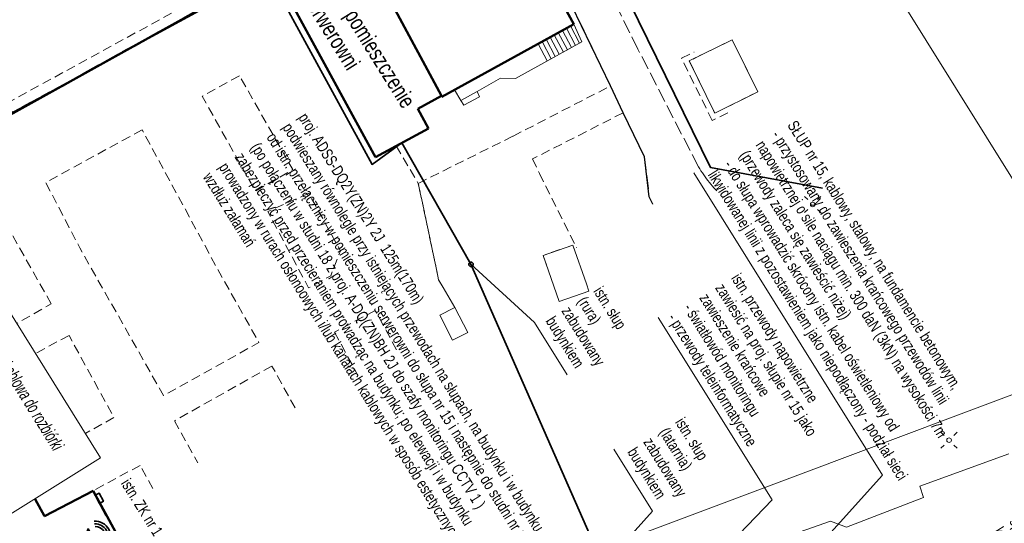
# Model space of a CAD drawing. Header units: metres. Extents: x 0 to 8443948, y 0 to 5887002.
# Tile 205 of 256: x 8442929 to 8443036, y 5886330 to 5886385. Entities that reach past the tile are written whole.
import ezdxf

# ---------------------------------------------------------------- set-up
doc = ezdxf.new("R2010")
doc.units = ezdxf.units.M
doc.header["$MEASUREMENT"] = 0
doc.set_wipeout_variables(frame=1)
for name, pattern in [('1.0_0.5', [1.5, 1, -0.5]), ('1.5_0.5', [2, 1.5, -0.5]), ('2.0_0.5', [2.5, 2, -0.5]), ('DASHED', [19.05, 12.7, -6.35])]:
    doc.linetypes.add(name, pattern=pattern)
doc.layers.get('0').update_dxf_attribs({"color": 250, "linetype": 'CONTINUOUS', "lineweight": 5})
doc.layers.add('- ABM', color=200, linetype='CONTINUOUS', lineweight=30)
for name, color, linetype in [('312-budynek ewidencyjny', 253, 'CONTINUOUS'), ('352-schody', 253, 'CONTINUOUS'), ('blok - nawis', 7, 'CONTINUOUS'), ('chodnik', 253, 'CONTINUOUS'), ('inna budowla', 253, 'CONTINUOUS'), ('jezdnia', 253, 'CONTINUOUS'), ('krawężnik', 253, 'CONTINUOUS'), ('latarnia', 253, 'CONTINUOUS'), ('ogrodzenie trwałe', 253, 'CONTINUOUS')]:
    doc.layers.add(name, color=color, linetype=linetype)
doc.styles.get("Standard").update_dxf_attribs({"font": 'Working1250', "width": 0.75})
doc.linetypes.add('902-500', pattern='A,3.75,0,[1,ksztalty.shx,S=0.5,R=0,X=0,Y=0],3.75', length=7.5)
doc.linetypes.add('ZYGZAK', pattern='A,0.0001,-0.2,[131,ltypeshp.shx,S=0.2,R=0,X=-0.2,Y=0],-0.4,[131,ltypeshp.shx,S=0.2,R=180,X=0.2,Y=0],-0.2', length=0.8001)

# ---------------------------------------------------------------- blocks, each defined once
blk = doc.blocks.new('SM01')
at = {"color": 0, "linetype": 'Continuous', "lineweight": 13}
for p, q in [((-0.53, 0.531), (-0.883, 0.884)), ((0.531, 0.531), (0.884, 0.884)), ((-0.53, -0.53), (-0.883, -0.883)), ((0.531, -0.53), (0.884, -0.883))]:
    blk.add_line(p, q, dxfattribs=at)
blk.add_circle((0, 0), 0.25, dxfattribs=at)
blk = doc.blocks.new('gggwety')
at = {"layer": '- ABM', "color": 1, "linetype": 'Continuous', "lineweight": 35}
blk.add_circle((-214.86, 587), 0.25, dxfattribs=at)
at = {"layer": '312-budynek ewidencyjny', "color": 253, "linetype": 'Continuous', "lineweight": 50, "flags": 128}
for points in [[(-242.62, 610.98), (-231.12, 610.36)], [(-231.12, 610.36), (-232.02, 593.97)], [(-243.29, 594.7), (-232.11, 593.98)], [(-232.11, 593.98), (-243.29, 594.7)], [(-232.11, 593.98), (-232.29, 591.04)], [(-232.02, 593.97), (-232.11, 593.98)], [(-232.29, 591.04), (-229.85, 590.89)], [(-229.85, 590.89), (-230.26, 584.34)], [(-235.92, 584.68), (-253.64, 585.74)], [(-230.66, 584.37), (-235.92, 584.68)], [(-230.26, 584.34), (-230.66, 584.37)], [(-253.99, 577.67), (-255.36, 551.15)], [(-216.21, 533.06), (-215.75, 539.02)], [(-234.13, 534.04), (-216.21, 533.06)]]:
    blk.add_lwpolyline(points, dxfattribs=at)
at = {"layer": '312-budynek ewidencyjny', "color": 253, "linetype": 'Continuous', "lineweight": 50}
blk.add_lwpolyline([(-215.75, 539.02), (-212.74, 538.84)], dxfattribs=at)
at = {"layer": '352-schody', "color": 253, "linetype": 'Continuous', "lineweight": 18, "flags": 128}
for points in [[(-230.58, 595.52), (-231.93, 595.53), (-231.12, 610.36), (-229.01, 610.05), (-229.46, 601.82), (-230.35, 600.48), (-230.47, 597.52)], [(-230.58, 595.52), (-231.93, 595.53), (-231.12, 610.36), (-229.01, 610.05), (-229.46, 601.82), (-230.35, 600.48), (-230.47, 597.52)], [(-230.58, 595.52), (-230.47, 597.52), (-229.84, 597.44), (-229.96, 595.52)], [(-230.58, 595.52), (-230.47, 597.52), (-229.84, 597.44), (-229.96, 595.52)]]:
    blk.add_lwpolyline(points, close=True, dxfattribs=at)
for points in [[(-229.05, 609.27), (-231.17, 609.43)], [(-229.02, 609.77), (-231.15, 609.93)], [(-229.11, 608.27), (-231.23, 608.43)], [(-229.08, 608.77), (-231.2, 608.93)], [(-229.16, 607.27), (-231.28, 607.43)], [(-229.13, 607.77), (-231.25, 607.93)], [(-229.21, 606.27), (-231.34, 606.43)], [(-229.19, 606.77), (-231.31, 606.93)], [(-229.24, 605.77), (-231.36, 605.93)]]:
    blk.add_lwpolyline(points, dxfattribs=at)
at = {"layer": 'blok - nawis', "color": 253, "linetype": '2.0_0.5', "lineweight": 50, "flags": 128}
blk.add_lwpolyline([(-268.01, 540.8), (-265.04, 597.77), (-252.84, 597.14), (-253.03, 592.35), (-254.47, 592.43), (-254.39, 595.27), (-254.79, 595.28), (-263.3, 595.82), (-263.7, 595.84), (-264.25, 585.92), (-258.49, 585.67), (-258.54, 584.52), (-256.74, 584.5), (-256.7, 585.6), (-255.4, 585.55), (-255, 585.52), (-254.99, 585.82), (-253.64, 585.74), (-253.99, 577.67), (-255.36, 551.15), (-256.04, 540.12)], close=True, dxfattribs=at)
at = {"layer": 'chodnik', "color": 253, "linetype": '1.0_0.5', "lineweight": 18, "flags": 128}
for points in [[(-214.24, 623.44), (-214.77, 618.25), (-221.06, 618.9), (-220.52, 624.08)], [(-257.1, 547.38), (-256.61, 551.82), (-254.63, 585.8), (-253.41, 585.73), (-256.11, 541.18)], [(-245.64, 576.47), (-245.89, 571.87), (-234.08, 571.29), (-233.89, 576)], [(-230.78, 576.11), (-231.45, 571.26), (-222.05, 570.64), (-221.9, 573.39), (-223.63, 575.72)], [(-246.26, 564.37), (-246.94, 552.43), (-238.94, 551.8), (-220.47, 551.01), (-219.87, 562.9), (-228.55, 563.28)], [(-231.49, 545.76), (-231.86, 539.93), (-221.6, 539.3), (-221.3, 545.17)]]:
    blk.add_lwpolyline(points, close=True, dxfattribs=at)
at = {"layer": 'chodnik', "color": 253, "linetype": '1.0_0.5', "lineweight": 18}
for points in [[(-214.02, 619.47), (-214.22, 617.58), (-221.75, 618.33), (-221.59, 619.87)], [(-210.92, 582.94), (-211.81, 583.02), (-215.31, 583.12), (-225.38, 586.8), (-224.27, 598.27), (-223.29, 610.17), (-220.08, 609.8)], [(-220.08, 609.8), (-221.04, 598.77), (-219.29, 598.56), (-210.31, 597.71)], [(-210.32, 597.41), (-210.77, 597.51), (-211.52, 594.18), (-210.46, 593.94)], [(-230.26, 584.34), (-230.11, 586.92), (-225.38, 586.8), (-215.31, 583.12), (-211.81, 583.02), (-211.96, 581.18), (-210.99, 581.1)], [(-212.5, 544.67), (-215.38, 544.83), (-215.75, 539.02), (-216.21, 533.06), (-234.13, 534.04), (-234.75, 534.07), (-234.72, 534.68), (-235.86, 534.75), (-235.43, 545.94), (-254.65, 546.73), (-254.91, 541.13), (-256.11, 541.18), (-253.41, 585.73), (-230.26, 584.34)], [(-216.12, 575.49), (-216.47, 570.47), (-211.45, 570.17)], [(-211.24, 575.19), (-216.12, 575.49)], [(-216.95, 562.74), (-217.51, 550.58), (-212.27, 550.31)], [(-211.76, 562.47), (-216.95, 562.74)]]:
    blk.add_lwpolyline(points, dxfattribs=at)
at = {"layer": 'inna budowla', "color": 253, "linetype": 'Continuous', "lineweight": 18, "flags": 128}
blk.add_lwpolyline([(-214.24, 623.44), (-214.77, 618.25), (-221.06, 618.9), (-220.52, 624.08)], close=True, dxfattribs=at)
at = {"layer": 'inna budowla', "color": 253, "linetype": 'Continuous', "lineweight": 18}
for points in [[(-211.52, 594.18), (-210.77, 597.51), (-210.32, 597.41)], [(-210.46, 593.94), (-211.52, 594.18)], [(-211.96, 581.18), (-211.81, 583.02), (-210.92, 582.94)], [(-210.99, 581.1), (-211.96, 581.18)]]:
    blk.add_lwpolyline(points, dxfattribs=at)
at = {"layer": 'jezdnia', "color": 253, "linetype": '1.5_0.5', "lineweight": 18}
for points in [[(-207.46, 613.96), (-207.65, 613.91), (-207.91, 613.86), (-208.16, 613.82), (-208.41, 613.79), (-208.68, 613.75), (-208.94, 613.72), (-209.19, 613.69), (-209.45, 613.68), (-209.7, 613.66), (-209.96, 613.65), (-210.23, 613.64), (-210.48, 613.64), (-210.74, 613.63), (-225.1, 614.83), (-243.17, 616.6), (-262.82, 618.43), (-268.93, 619.05)], [(-269.14, 615), (-262.88, 614.33), (-251.64, 613.14), (-236.57, 611.64), (-235.35, 611.52), (-223.29, 610.17), (-220.08, 609.8), (-214.77, 609.22), (-210.81, 607.37), (-209.91, 607.28)]]:
    blk.add_lwpolyline(points, dxfattribs=at)
at = {"layer": 'krawężnik', "color": 253, "linetype": 'Continuous', "lineweight": 25}
blk.add_lwpolyline([(-209.91, 607.28), (-210.81, 607.37), (-214.77, 609.22), (-220.08, 609.8), (-223.29, 610.17), (-235.35, 611.52), (-236.57, 611.64), (-251.64, 613.14), (-262.88, 614.33), (-269.14, 615)], dxfattribs=at)
at = {"layer": 'krawężnik', "color": 253, "linetype": 'Continuous', "lineweight": 25, "flags": 128}
blk.add_lwpolyline([(-264.25, 585.92), (-265.09, 585.96), (-266.26, 562.33), (-267.4, 541.63), (-266.32, 541.59), (-256.11, 541.18), (-253.41, 585.73)], dxfattribs=at)
at = {"layer": 'ogrodzenie trwałe', "color": 253, "linetype": '902-500', "lineweight": 35, "flags": 128}
blk.add_lwpolyline([(-263.1, 620.14), (-209.98, 614.71), (-201.61, 623.87)], dxfattribs=at)
at = {"layer": 'latarnia', "color": 253, "linetype": 'Continuous', "lineweight": 18, "rotation": 58.02224658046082}
blk.add_blockref('SM01', (-200.67, 622.02), dxfattribs=at)
blk = doc.blocks.new('rreeeee2e')
at = {"layer": '- ABM', "color": 6, "linetype": 'Continuous', "lineweight": 35}
for points in [[(-22.68, 849.86), (-22.68, 849.11), (-21.79, 848.36), (-21.79, 850.61), (-22.68, 849.86)], [(-23.26, 849.86), (-23.26, 849.11), (-22.88, 849.11), (-22.88, 849.86), (-23.26, 849.86)]]:
    blk.add_lwpolyline(points, dxfattribs=at)
for centre, radius in [((-21.49, 849.5), 1.37), ((-21.53, 849.49), 1.69), ((-21.46, 849.5), 1.06)]:
    blk.add_arc(centre, radius, 295.4882, 64.5791, dxfattribs=at)
blk = doc.blocks.new('seth')
at = {"layer": '- ABM', "color": 30, "linetype": 'Continuous', "lineweight": 30}
for p, q in [((8442858.42, 5885914.85), (8442858.42, 5885916.35)), ((8442858.42, 5885916.35), (8442859.42, 5885916.35)), ((8442859.42, 5885914.85), (8442859.42, 5885916.35)), ((8442858.42, 5885914.85), (8442859.42, 5885914.85))]:
    blk.add_line(p, q, dxfattribs=at)
blk.add_lwpolyline([(8442858.62, 5885915.1), (8442858.62, 5885916.1), (8442859.22, 5885916.1), (8442859.22, 5885915.1), (8442858.62, 5885915.1), (8442859.22, 5885916.1), (8442858.62, 5885916.1), (8442859.22, 5885915.1)], dxfattribs=at)
blk = doc.blocks.new('60W')
at = {"layer": '- ABM', "color": 200, "linetype": 'Continuous', "lineweight": 30}
blk.add_lwpolyline([(8442637.43, 5886003.89), (8442638.74, 5886004.62)], dxfattribs=at)
for centre, radius in [((8442639.61, 5886005.1), 1), ((8442637.43, 5886003.89), 0.25)]:
    blk.add_circle(centre, radius, dxfattribs=at)
blk = doc.blocks.new('swthy')
at = {"layer": '- ABM', "color": 200, "linetype": 'Continuous', "lineweight": 30}
blk.add_lwpolyline([(8443339.77, 5885829.76), (8443339.77, 5885831.26)], dxfattribs=at)
for centre, radius in [((8443339.77, 5885832.26), 1), ((8443339.77, 5885829.76), 0.25)]:
    blk.add_circle(centre, radius, dxfattribs=at)
blk.add_arc((8443339.77, 5885833.26), 1, 210, 330, dxfattribs=at)
blk = doc.blocks.new('8mpx')
at = {"layer": '- ABM', "linetype": 'Continuous', "lineweight": 35}
h = blk.add_hatch(color=1, dxfattribs=at)
h.dxf.hatch_style = 1
h.paths.add_polyline_path([(8442858.718, 5885906.814), (8442857.9, 5885906.545), (8442857.9, 5885906.25), (8442858.718, 5885905.981)])
at = {"layer": '- ABM', "color": 7, "linetype": 'Continuous', "lineweight": 35}
blk.add_line((8442858.718, 5885905.981), (8442858.718, 5885906.814), dxfattribs=at)
for points in [[(8442856.031, 5885907.027), (8442859.762, 5885907.027), (8442858.992, 5885905.811), (8442856.031, 5885905.811)], [(8442856.41, 5885906.745), (8442857.9, 5885906.745), (8442857.9, 5885906.05), (8442856.41, 5885906.05)]]:
    blk.add_lwpolyline(points, close=True, dxfattribs=at)
for points in [[(8442857.9, 5885906.545), (8442858.718, 5885906.814)], [(8442857.9, 5885906.25), (8442858.718, 5885905.981)]]:
    blk.add_lwpolyline(points, dxfattribs=at)
blk = doc.blocks.new('hhc55rfcvb')
at = {"color": 7, "linetype": 'Continuous', "lineweight": 0}
blk.add_wipeout([(-11.16, 445.25), (-11.16, 484.89), (-63.8, 484.89), (-63.8, 445.25)], dxfattribs=at).dxf.layer = '- ABM'
at = {"layer": '- ABM', "color": 7, "linetype": 'Continuous', "lineweight": 35}
for p, q in [((-59.29, 481.91), (-59.64, 482.26)), ((-58.23, 481.91), (-57.88, 482.26)), ((-59.64, 480.49), (-59.29, 480.85)), ((-57.88, 480.49), (-58.23, 480.85))]:
    blk.add_line(p, q, dxfattribs=at)
at = {"layer": '- ABM', "color": 1, "linetype": 'Continuous', "lineweight": 15}
blk.add_line((-53.66, 481.38), (-62.91, 481.38), dxfattribs=at)
at = {"layer": '- ABM', "color": 200, "linetype": 'DASHED', "lineweight": 30, "ltscale": 0.1}
blk.add_line((-53.66, 476.1), (-62.91, 476.1), dxfattribs=at)
at = {"layer": '- ABM', "color": 200, "linetype": 'Continuous', "lineweight": 30}
for p, q in [((-53.66, 473.48), (-62.91, 473.48)), ((-60.43, 473.48), (-60.99, 473.86)), ((-60.43, 473.48), (-60.99, 473.1)), ((-58.28, 473.48), (-58.85, 473.86)), ((-58.28, 473.48), (-58.85, 473.1)), ((-56.14, 473.48), (-56.7, 473.86)), ((-56.14, 473.48), (-56.7, 473.1))]:
    blk.add_line(p, q, dxfattribs=at)
at = {"layer": '- ABM', "color": 1, "linetype": 'DASHED', "lineweight": 30, "ltscale": 0.1}
blk.add_line((-53.66, 460.32), (-62.91, 460.32), dxfattribs=at)
at = {"layer": '- ABM', "color": 30, "linetype": 'DASHED', "lineweight": 30, "ltscale": 0.1}
blk.add_line((-53.66, 452.42), (-62.91, 452.42), dxfattribs=at)
at = {"layer": '- ABM', "color": 4, "linetype": 'DASHED', "lineweight": 30, "ltscale": 0.1}
blk.add_line((-53.66, 449.78), (-62.91, 449.78), dxfattribs=at)
at = {"layer": '- ABM', "color": 7, "linetype": 'Continuous', "lineweight": 0}
blk.add_lwpolyline([(-63.8, 484.89), (-11.16, 484.89), (-11.16, 445.25), (-63.8, 445.25)], close=True, dxfattribs=at)
at = {"layer": '- ABM', "color": 200, "linetype": 'Continuous', "lineweight": 35}
for points in [[(-62.22, 481.19), (-61.3, 481.56), (-61.76, 481.38), (-61.95, 481.84), (-61.57, 480.91)], [(-59.69, 481), (-57.83, 481.75), (-58.76, 481.38), (-59.13, 482.3), (-58.39, 480.45)], [(-56.22, 481.19), (-55.3, 481.56), (-55.76, 481.38), (-55.95, 481.84), (-55.57, 480.91)]]:
    blk.add_lwpolyline(points, dxfattribs=at)
at = {"layer": '- ABM', "color": 200, "linetype": 'Continuous', "lineweight": 30}
blk.add_lwpolyline([(-58.37, 478.74), (-59.17, 478.74), (-59.17, 479.04), (-58.37, 479.04), (-58.37, 478.74)], dxfattribs=at)
at = {"layer": '- ABM', "color": 1, "linetype": 'Continuous', "lineweight": 30}
blk.add_lwpolyline([(-58.37, 462.96), (-59.17, 462.96), (-59.17, 463.26), (-58.37, 463.26), (-58.37, 462.96)], dxfattribs=at)
at = {"layer": '- ABM', "color": 30, "linetype": 'Continuous', "lineweight": 30}
blk.add_lwpolyline([(-58.37, 457.68), (-59.17, 457.68), (-59.17, 457.98), (-58.37, 457.98), (-58.37, 457.68)], dxfattribs=at)
at = {"layer": '- ABM', "color": 7, "linetype": 'Continuous', "lineweight": 35}
blk.add_circle((-58.76, 481.38), 0.25, dxfattribs=at)
at = {"layer": '- ABM', "color": 200, "linetype": 'Continuous', "lineweight": 30}
blk.add_circle((-58.98, 470.79), 0.25, dxfattribs=at)
at = {"layer": '- ABM', "color": 1, "linetype": 'Continuous', "lineweight": 100, "rotation": 331.0721535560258}
blk.add_blockref('60W', (-10236410.74, -1067366.65), dxfattribs=at)
at = {"layer": '- ABM', "color": 200, "linetype": 'Continuous', "lineweight": 30, "rotation": 269.999999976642}
blk.add_blockref('swthy', (-5885888.74, 8443805.31), dxfattribs=at)
at = {"layer": '- ABM', "color": 3, "linetype": 'Continuous', "lineweight": 30, "rotation": 90.00000007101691}
blk.add_blockref('seth', (5885856.85, -8442403.91), dxfattribs=at)
at = {"layer": '- ABM', "color": 1, "linetype": 'Continuous', "lineweight": 35, "xscale": 1.2, "yscale": 1.2, "zscale": 1.2, "rotation": 359.9999999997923}
blk.add_blockref('8mpx', (-10131487.87, -7062640.42), dxfattribs=at)
at = {"color": 7, "lineweight": 35, "char_height": 1.4, "attachment_point": 1, "rotation": 359.9763}
for s, insert, width in [('{\\fArial Narrow|b0|i1|c238|p34;istn. słup oświetleniowy i elektroenergetyczna linia kablowa do rozbiórki}', (-52.44, 482.29), 43.0326), ('{\\fArial Narrow|b0|i1|c238|p34;złącze kablowe SO - szafka oświetleniowa}', (-52.44, 479.65), 43.0326), ('{\\fArial Narrow|b0|i1|c238|p34;linia kablowa nN 0,4kV oświetleniowa}', (-52.44, 477.02), 20.8699), ('{\\fArial Narrow|b0|i1|c238|p34;linia kablowa nN 0,23kV - podwieszana na słupach - oświetlenie reklam}', (-52.44, 474.4), 38.5395), ('{\\fArial Narrow|b0|i1|c238|p34;słup oświetleniowy }', (-52.44, 471.75), 20.8699), ('{\\fArial Narrow|b0|i1|c238|p34;oprawa LED na słupie na wysięgniku dł. 1,5m moc 60W(67W)}', (-52.44, 469.12), 34.5501), ('{\\fArial Narrow|b0|i1|c238|p34;oprawa LED na słupie na wysięgniku dł. 1,5m moc 120W(129W) }', (-52.44, 466.48), 34.93), ('{\\fArial Narrow|b0|i1|c238|p34;złącze kablowe ZZI - złacze zasilania imprez}', (-52.44, 463.87), 43.0326), ('{\\fArial Narrow|b0|i1|c238|p34;linia kablowa nN 0,4kV zasilająca złacza imprez}', (-52.44, 461.24), 36.6271), ('{\\fArial Narrow|b0|i1|c238|p34;złącze kablowe - szafka monitoringu wizyjnego - CCTV1}', (-52.44, 458.6), 43.0326), ('{\\fArial Narrow|b0|i1|c238|p34;studnia kablowa typu SK-2 do miejsc narażonych na zwiększony nacisk}', (-52.44, 455.96), 43.0326), ('{\\fArial Narrow|b0|i1|c238|p34;kanalizacja kablowa - 3 rury RHDPEp 110/6,3mm}', (-52.44, 453.34), 32.2985), ('{\\fArial Narrow|b0|i1|c238|p34;kanalizacja kablowa - 2 lub 3 rury RHDPE  75/5,6 - zgodnie ze schematem}', (-52.44, 450.7), 42.943), ('{\\fArial Narrow|b0|i1|c238|p34;kamera sieciowa IP min. 8MPX, min. kąt widzenia 120 stopni}', (-52.44, 448.07), 42.943)]:
    blk.add_mtext(s, dxfattribs=dict(at, insert=insert, width=width))

msp = doc.modelspace()

# ---------------------------------------------------------------- linework, layer by layer
at = {"layer": '- ABM', "color": 7, "linetype": 'Continuous', "lineweight": 15}
msp.add_lwpolyline([(8442876.095, 5886361.223), (8442994.851, 5886435.366), (8443151.497, 5886184.463), (8443032.741, 5886110.32), (8442876.095, 5886361.223)], dxfattribs=at)
at = {"layer": '- ABM', "color": 30, "linetype": 'ZYGZAK', "lineweight": 35}
msp.add_lwpolyline([(8442992.367, 5886325.785), (8442977.94, 5886358.621), (8442970.412, 5886371.83), (8442967.173, 5886369.501), (8442956.185, 5886389.659), (8442955.28, 5886390.926), (8442953.279, 5886392.528), (8442952.233, 5886394.374), (8442953.23, 5886395.004), (8442953.707, 5886394.925), (8442956.597, 5886396.563), (8442958.606, 5886393.178), (8442960.964, 5886394.487), (8442961.736, 5886393.096)], dxfattribs=at)
at = {"layer": '- ABM', "color": 7, "linetype": 'Continuous', "lineweight": 20}
for points in [[(8443002.216, 5886368.583), (8443022.765, 5886335.67), (8443000.366, 5886310.812)], [(8442988.426, 5886346.596), (8442984.865, 5886352.299), (8442977.94, 5886358.621)], [(8442998.342, 5886352.814), (8443010.73, 5886332.972), (8442997.284, 5886318.969)], [(8442993.486, 5886338.491), (8442997.706, 5886331.732), (8442992.367, 5886325.785)]]:
    msp.add_lwpolyline(points, dxfattribs=at)
at = {"layer": '- ABM', "color": 7, "linetype": 'Continuous', "lineweight": 35}
msp.add_lwpolyline([(8442937.467, 5886332.586), (8442937.906, 5886332.826), (8442937.427, 5886333.704), (8442936.988, 5886333.464), (8442937.467, 5886332.586)], dxfattribs=at)
at = {"layer": '312-budynek ewidencyjny', "color": 253, "linetype": 'Continuous', "lineweight": 50, "flags": 128}
for points in [[(8442922.807, 5886346.915), (8442931.467, 5886331.195)], [(8442931.467, 5886331.195), (8442936.767, 5886333.965)], [(8442936.767, 5886333.965), (8442948.447, 5886312.585)]]:
    msp.add_lwpolyline(points, dxfattribs=at)
at = {"layer": 'inna budowla', "color": 253, "linetype": 'Continuous', "lineweight": 18, "flags": 128}
msp.add_lwpolyline([(8443085.107, 5886362.505), (8442990.807, 5886327.135), (8442992.487, 5886322.435), (8442994.727, 5886323.235), (8442995.357, 5886321.475), (8442997.037, 5886322.135), (8442996.367, 5886323.855), (8443006.167, 5886327.615), (8443005.717, 5886328.885), (8443007.227, 5886329.425), (8443008.387, 5886326.175), (8443011.387, 5886327.375), (8443010.987, 5886328.495), (8443017.107, 5886330.665), (8443018.857, 5886330.015), (8443027.237, 5886333.225), (8443026.817, 5886334.475), (8443036.517, 5886337.995)], dxfattribs=at)
for points in [[(8442985.797, 5886359.585), (8442987.557, 5886354.575), (8442990.777, 5886355.695), (8442990.507, 5886356.475), (8442989.017, 5886360.715)], [(8442974.537, 5886353.075), (8442975.937, 5886350.345), (8442976.427, 5886350.595), (8442977.577, 5886351.195), (8442976.177, 5886353.925)]]:
    msp.add_lwpolyline(points, close=True, dxfattribs=at)

# ---------------------------------------------------------------- block references
at = {"layer": '- ABM', "color": 1, "linetype": 'Continuous', "lineweight": 35}
for name, p, rotation in [('gggwety', (8442593.803, 5885865.492), 301.977755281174), ('rreeeee2e', (8443363.155, 5885593.784), 28.64799886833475)]:
    msp.add_blockref(name, p, dxfattribs=dict(at, rotation=rotation))
at = {"layer": 'latarnia', "color": 253, "linetype": 'Continuous', "lineweight": 18}
msp.add_blockref('SM01', (8443030.017, 5886339.465), dxfattribs=at)

# ---------------------------------------------------------------- texts
at = {"layer": '- ABM', "color": 1, "linetype": 'Continuous', "lineweight": 35, "insert": (8442963.525, 5886389.93), "char_height": 1.75, "attachment_point": 1, "rotation": 301.97776}
msp.add_mtext_dynamic_manual_height_columns('{\\f@Arial Unicode MS|b0|i0|c238|p34;istn. pomieszczenie \\Pserwerowni}', width=28.93609, gutter_width=12.5, heights=[0], dxfattribs=at)
at = {"layer": '- ABM', "color": 30, "linetype": 'Continuous', "lineweight": 35, "insert": (8442960.125, 5886375.259), "char_height": 1.225, "attachment_point": 1, "rotation": 301.97776}
msp.add_mtext_dynamic_manual_height_columns('{\\f@Arial Unicode MS|b0|i0|c238|p34;proj. ADSS-DQ2Y(ZN)2Y 2J  125m(170m)\\Ppodwieszany równolegle przy istniejących przewodach na słupach, na budynku i w budynku\\Pod istn. przełącznicy w pomieszczeniu serwerowni do słupa nr 15 i następnie do studni nr 18  \\P(po połączeniu w studni 18 z proj. A-DQ(ZN)BH 2J do szafy monitoringu CCTV 1 )\\Pzabezpieczyć przed przecieraniem prowadząc na budynku; po elewacji i w budynku prowadzony w rurach osłonoowych i/lub kanałach kablowych w sposób estetycznyczny wzdłuż załamań }', width=52.74459, gutter_width=12.5, heights=[0], dxfattribs=at)
at = {"layer": '- ABM', "color": 200, "linetype": 'Continuous', "lineweight": 30, "ltscale": 0.1, "insert": (8443013.394, 5886374.418), "char_height": 1.225, "attachment_point": 1, "rotation": 301.97776}
msp.add_mtext_dynamic_manual_height_columns('{\\f@Arial Unicode MS|b0|i0|c238|p34;SŁUP nr 15, kablowy, stalowy, na fundamencie betonowym,\\P- przystosowany do zawieszenia krańcowego przewodów linii napowietrznej o sile naciągu min. 300 daN (3kN) na wysokości 7m \\P(przewody zaleca się zawieścić niżej)\\P- do słupa wprowadzić skrócony istn. kabel oświetleniowy od likwidowanej linii z pozostawieniem jako niepodłączony - podział sieci}', width=40.80497, gutter_width=12.5, heights=[0], dxfattribs=at)
at = {"layer": '- ABM', "color": 3, "linetype": 'Continuous', "lineweight": 30, "ltscale": 0.1, "insert": (8443007.27, 5886357.77), "char_height": 1.225, "attachment_point": 1, "rotation": 301.97776}
msp.add_mtext_dynamic_manual_height_columns('{\\f@Arial Unicode MS|b0|i0|c238|p34;istn. przewody napowietrzne \\Pzawiesić na proj. słupie nr 15 jako zawieszenie krańcowe\\P- światłowód monitoringu\\P- przewody teleinformatyczne }', width=24.43944, gutter_width=12.5, heights=[0], dxfattribs=at)
at = {"layer": '- ABM', "color": 7, "linetype": 'Continuous', "lineweight": 30, "ltscale": 0.1, "char_height": 1.225, "attachment_point": 1, "rotation": 301.97776}
for s, insert in [('{\\f@Arial Unicode MS|b0|i0|c238|p34;istn. słup  \\P(rura)\\Pzabudowany \\Pbudynkiem}', (8442992.261, 5886356.345)), ('{\\f@Arial Unicode MS|b0|i0|c238|p34;istn. słup \\P(latarnia) \\Pzabudowany \\Pbudynkiem}', (8443001.168, 5886342.077))]:
    msp.add_mtext_dynamic_manual_height_columns(s, width=28.93609, gutter_width=12.5, heights=[0], dxfattribs=dict(at, insert=insert))
at = {"layer": '- ABM', "color": 7, "linetype": 'Continuous', "lineweight": 35, "insert": (8442940.793, 5886335.422), "char_height": 1.225, "attachment_point": 1, "rotation": 301.97776}
msp.add_mtext_dynamic_manual_height_columns('{\\f@Arial Unicode MS|b0|i0|c238|p34;istn. ZK nr 1}', width=16.00682, gutter_width=12.5, heights=[0], dxfattribs=at)
at = {"layer": '- ABM', "color": 5, "linetype": 'Continuous', "lineweight": 30, "ltscale": 0.1, "insert": (8443041.049, 5886333.414), "char_height": 1.225, "attachment_point": 1, "rotation": 301.97776}
msp.add_mtext_dynamic_manual_height_columns('{\\f@Arial Unicode MS|b0|i0|c238|p34;proj. odtworzenie zasilania nagłośnienia proj. giętki przewód głośnikowy doziemny przekrój min. 2x2,5 dł. ok 96m (116m) specyfikacja zgodna z opisem w projekcie - prowadzony w proj. kanalizacji kablowej od głośnika na proj. słupie 17 przez studnie S20, S19, S18,S17  do słupa 15 i napowietrznie do istniejącego słupa z istn. głośnikiem \\P- mocowanie pomiędzy słupami na dodatkowej  lince nośnej }', width=37.12346, gutter_width=12.5, heights=[0], dxfattribs=at)

# ---------------------------------------------------------------- next in the draw order: block references
at = {"layer": '- ABM', "color": 3, "linetype": 'Continuous', "lineweight": 35, "rotation": 301.977755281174}
msp.add_blockref('hhc55rfcvb', (8442532.2, 5886071.302), dxfattribs=at)

doc.saveas('drawing.dxf')
